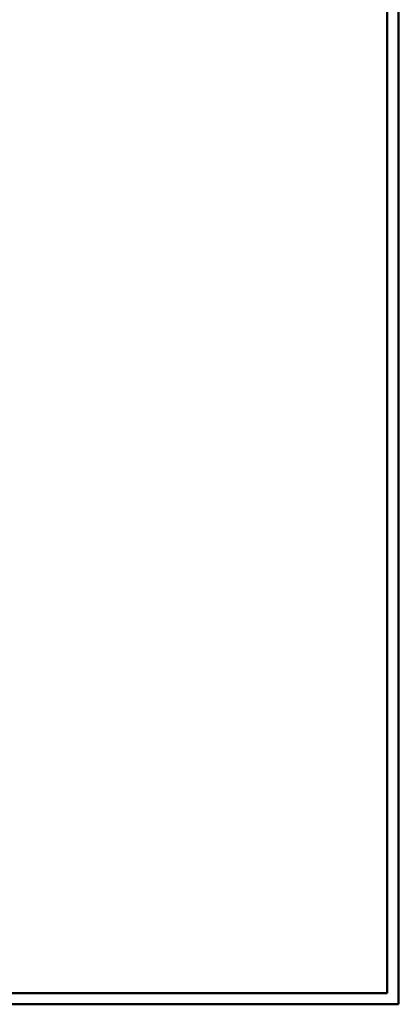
# Model space of a CAD drawing. Header units: millimetres. Extents: x 0 to 144098, y 0 to 90000.
# Tile 13 of 16: x 127053 to 144098, y 0 to 44272. Entities that reach past the tile are written whole.
import ezdxf

# ---------------------------------------------------------------- set-up
doc = ezdxf.new("R2010")
doc.units = ezdxf.units.MM
doc.layers.add('HACCP LEX tabela PROW', color=7, linetype='Continuous')
doc.layers.add('tabelka', color=7, linetype='Continuous')

msp = doc.modelspace()

# ---------------------------------------------------------------- linework, layer by layer
at = {"layer": 'HACCP LEX tabela PROW', "linetype": 'ByBlock', "lineweight": -2}
msp.add_line((129500, 500), (110500, 500), dxfattribs=at)
at = {"layer": 'tabelka', "linetype": 'ByBlock', "lineweight": 50}
for p in [(144098, 90000), (0, 0)]:
    msp.add_line(p, (144098, 0), dxfattribs=at)
at = {"layer": 'tabelka', "lineweight": 50}
for q in [(143598, 89500), (500, 500)]:
    msp.add_line((143598, 500), q, dxfattribs=at)

doc.saveas('drawing.dxf')
